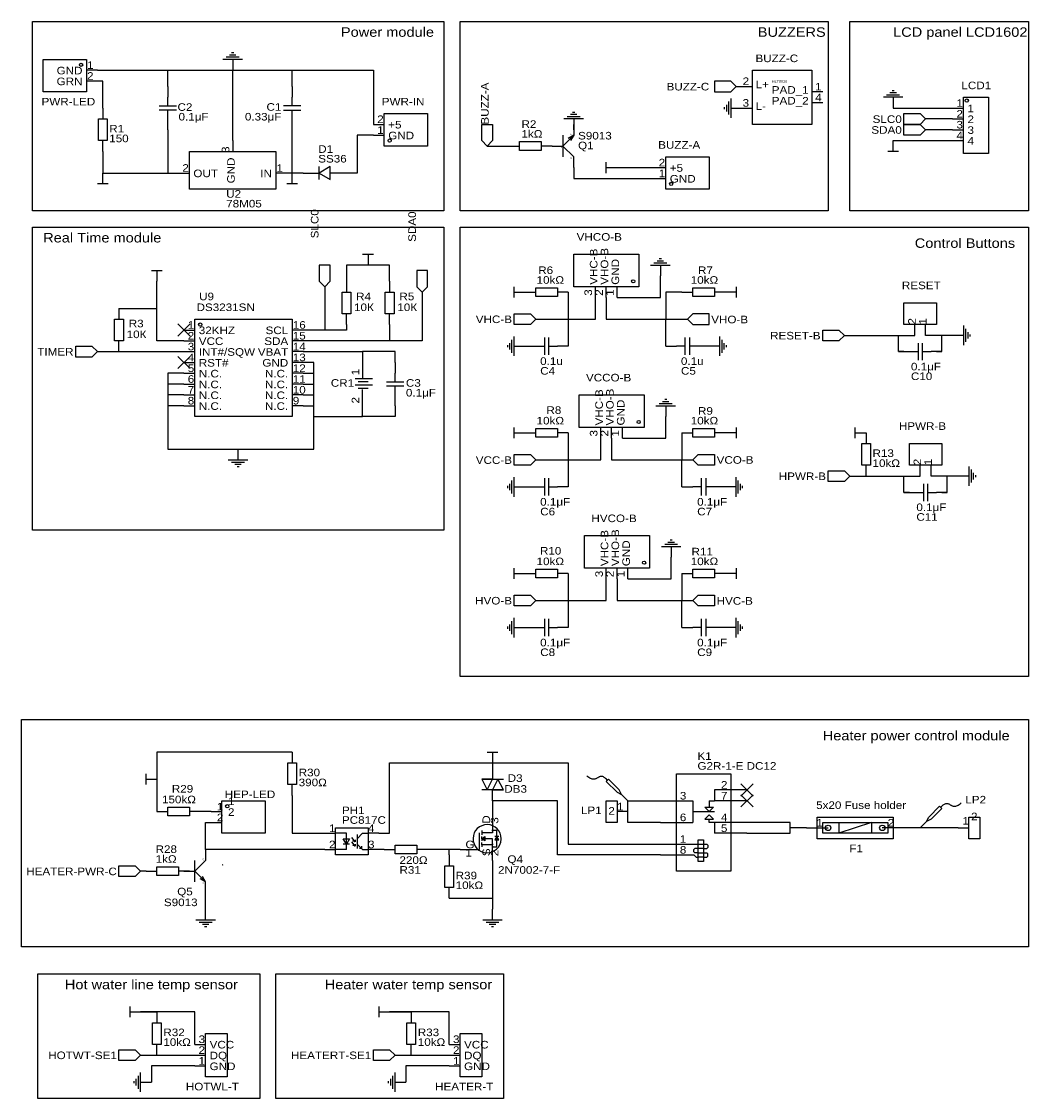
# Model space of a CAD drawing. Header units: millimetres. Extents: x 5 to 390, y -269 to -8.
# Tile 2 of 2: x 154 to 390, y -260 to -8. Entities that reach past the tile are written whole.
import ezdxf
from ezdxf.enums import TextEntityAlignment as Align

# ---------------------------------------------------------------- set-up
doc = ezdxf.new("R2010")
doc.units = ezdxf.units.MM
doc.header["$MEASUREMENT"] = 0
doc.styles.get("Standard").update_dxf_attribs({"font": 'arial.ttf'})

msp = doc.modelspace()

# ---------------------------------------------------------------- linework, layer by layer
at = {"color": 1, "true_color": 0x000000}
for points in [[(156.21, -7.62), (252.73, -7.62), (252.73, -52.07), (156.21, -52.07)], [(256.54, -7.62), (342.9, -7.62), (342.9, -52.07), (256.54, -52.07)], [(347.98, -7.62), (389.89, -7.62), (389.89, -52.07), (347.98, -52.07)], [(156.21, -55.88), (252.73, -55.88), (252.73, -127), (156.21, -127)], [(256.54, -55.88), (389.89, -55.88), (389.89, -161.29), (256.54, -161.29)], [(153.67, -171.45), (389.89, -171.45), (389.89, -224.79), (153.67, -224.79)], [(157.48, -231.14), (209.55, -231.14), (209.55, -260.35), (157.48, -260.35)], [(213.36, -231.14), (266.7, -231.14), (266.7, -260.35), (213.36, -260.35)]]:
    msp.add_lwpolyline(points, close=True, dxfattribs=at)
at = {"color": 1, "true_color": 0xa00000}
for points in [[(203.45, -14.99), (202.95, -14.99)], [(205.49, -16.51), (200.91, -16.51)], [(204.72, -16), (201.68, -16)], [(203.96, -15.49), (202.44, -15.49)], [(203.2, -16.51), (203.2, -19.05)], [(359.66, -24.89), (356.62, -24.89)], [(358.9, -24.38), (357.38, -24.38)], [(358.39, -23.88), (357.89, -23.88)], [(185.93, -27.43), (189.99, -27.43)], [(187.96, -27.43), (187.96, -25.4)], [(219.2, -27.43), (215.14, -27.43)], [(217.17, -27.43), (217.17, -25.4)], [(318.52, -27.69), (318.52, -28.19)], [(319.02, -27.18), (319.02, -28.7)], [(319.53, -26.42), (319.53, -29.46)], [(320.04, -25.65), (320.04, -30.23)], [(360.43, -25.4), (355.85, -25.4)], [(358.14, -25.4), (358.14, -27.94)], [(189.99, -28.45), (185.93, -28.45)], [(187.96, -30.48), (187.96, -28.45)], [(215.14, -28.45), (219.2, -28.45)], [(217.17, -30.48), (217.17, -28.45)], [(284.73, -29.97), (281.69, -29.97)], [(283.97, -29.46), (282.45, -29.46)], [(283.46, -28.96), (282.96, -28.96)], [(320.04, -27.94), (322.58, -27.94)], [(285.5, -30.48), (280.92, -30.48)], [(283.21, -30.48), (283.21, -33.02)], [(280.67, -34.29), (280.67, -36.83)], [(280.67, -36.83), (283.21, -34.29)], [(283.21, -34.29), (281.94, -35.05)], [(283.21, -34.29), (282.45, -35.56)], [(280.67, -36.83), (280.67, -39.37)], [(280.67, -36.83), (283.21, -39.37)], [(358.14, -38.1), (358.14, -35.56)], [(359.41, -38.1), (356.87, -38.1)], [(223.52, -44.7), (223.52, -41.66)], [(290.83, -43.18), (290.83, -40.64)], [(290.83, -41.91), (293.37, -41.91)], [(172.72, -45.72), (172.72, -43.18)], [(217.17, -45.72), (217.17, -43.18)], [(173.99, -45.72), (171.45, -45.72)], [(218.44, -45.72), (215.9, -45.72)], [(233.68, -62.23), (236.22, -62.23)], [(234.95, -62.23), (234.95, -64.77)], [(301.24, -64.77), (305.82, -64.77)], [(302.01, -64.26), (305.05, -64.26)], [(302.77, -63.75), (304.29, -63.75)], [(303.28, -63.25), (303.78, -63.25)], [(303.53, -64.77), (303.53, -67.31)], [(184.15, -66.04), (186.69, -66.04)], [(185.42, -66.04), (185.42, -68.58)], [(269.24, -72.39), (269.24, -69.85)], [(321.31, -69.85), (321.31, -72.39)], [(269.24, -71.12), (271.78, -71.12)], [(321.31, -71.12), (318.77, -71.12)], [(374.65, -78.99), (374.65, -83.57)], [(375.16, -79.76), (375.16, -82.8)], [(375.67, -80.52), (375.67, -82.04)], [(268.22, -84.58), (268.22, -83.06)], [(268.73, -85.34), (268.73, -82.3)], [(269.24, -86.11), (269.24, -81.53)], [(276.35, -81.79), (276.35, -85.85)], [(277.37, -85.85), (277.37, -81.79)], [(309.37, -85.85), (309.37, -81.79)], [(310.39, -81.79), (310.39, -85.85)], [(317.5, -86.11), (317.5, -81.53)], [(318.01, -85.34), (318.01, -82.3)], [(318.52, -84.58), (318.52, -83.06)], [(363.98, -83.06), (363.98, -87.12)], [(365, -87.12), (365, -83.06)], [(374.65, -81.28), (372.11, -81.28)], [(376.17, -81.03), (376.17, -81.53)], [(267.72, -84.07), (267.72, -83.57)], [(269.24, -83.82), (271.78, -83.82)], [(274.32, -83.82), (276.35, -83.82)], [(277.37, -83.82), (279.4, -83.82)], [(309.37, -83.82), (307.34, -83.82)], [(312.42, -83.82), (310.39, -83.82)], [(317.5, -83.82), (314.96, -83.82)], [(319.02, -84.07), (319.02, -83.57)], [(361.95, -85.09), (363.98, -85.09)], [(365, -85.09), (367.03, -85.09)], [(241.3, -92.2), (241.3, -90.17)], [(235.97, -91.44), (231.9, -91.44)], [(235.97, -92.96), (231.9, -92.96)], [(234.95, -92.2), (232.66, -92.2)], [(239.27, -92.2), (243.33, -92.2)], [(243.33, -93.22), (239.27, -93.22)], [(241.3, -95.25), (241.3, -93.22)], [(234.95, -93.73), (232.66, -93.73)], [(302.51, -97.79), (307.09, -97.79)], [(303.28, -97.28), (306.32, -97.28)], [(304.04, -96.77), (305.56, -96.77)], [(304.55, -96.27), (305.05, -96.27)], [(304.8, -97.79), (304.8, -100.33)], [(269.24, -105.41), (269.24, -102.87)], [(321.31, -102.87), (321.31, -105.41)], [(349.25, -105.41), (349.25, -102.87)], [(269.24, -104.14), (271.78, -104.14)], [(321.31, -104.14), (318.77, -104.14)], [(349.25, -104.14), (351.79, -104.14)], [(204.47, -110.49), (204.47, -107.95)], [(202.18, -110.49), (206.76, -110.49)], [(202.95, -111), (205.99, -111)], [(203.71, -111.51), (205.23, -111.51)], [(204.22, -112.01), (204.72, -112.01)], [(375.92, -112.01), (375.92, -116.59)], [(376.43, -112.78), (376.43, -115.82)], [(376.94, -113.54), (376.94, -115.06)], [(268.22, -117.6), (268.22, -116.08)], [(268.73, -118.36), (268.73, -115.32)], [(269.24, -119.13), (269.24, -114.55)], [(276.35, -114.81), (276.35, -118.87)], [(277.37, -118.87), (277.37, -114.81)], [(313.18, -118.87), (313.18, -114.81)], [(314.2, -114.81), (314.2, -118.87)], [(321.31, -119.13), (321.31, -114.55)], [(321.82, -118.36), (321.82, -115.32)], [(322.33, -117.6), (322.33, -116.08)], [(365.25, -116.08), (365.25, -120.14)], [(366.27, -120.14), (366.27, -116.08)], [(375.92, -114.3), (373.38, -114.3)], [(377.44, -114.05), (377.44, -114.55)], [(267.72, -117.09), (267.72, -116.59)], [(269.24, -116.84), (271.78, -116.84)], [(274.32, -116.84), (276.35, -116.84)], [(277.37, -116.84), (279.4, -116.84)], [(313.18, -116.84), (311.15, -116.84)], [(316.23, -116.84), (314.2, -116.84)], [(321.31, -116.84), (318.77, -116.84)], [(322.83, -117.09), (322.83, -116.59)], [(363.22, -118.11), (365.25, -118.11)], [(366.27, -118.11), (368.3, -118.11)], [(303.78, -130.81), (308.36, -130.81)], [(304.55, -130.3), (307.59, -130.3)], [(305.31, -129.79), (306.83, -129.79)], [(305.82, -129.29), (306.32, -129.29)], [(306.07, -130.81), (306.07, -133.35)], [(269.24, -138.43), (269.24, -135.89)], [(321.31, -135.89), (321.31, -138.43)], [(269.24, -137.16), (271.78, -137.16)], [(321.31, -137.16), (318.77, -137.16)], [(268.22, -150.62), (268.22, -149.1)], [(268.73, -151.38), (268.73, -148.34)], [(269.24, -152.15), (269.24, -147.57)], [(276.35, -147.83), (276.35, -151.89)], [(277.37, -151.89), (277.37, -147.83)], [(313.18, -151.89), (313.18, -147.83)], [(314.2, -147.83), (314.2, -151.89)], [(321.31, -152.15), (321.31, -147.57)], [(321.82, -151.38), (321.82, -148.34)], [(322.33, -150.62), (322.33, -149.1)], [(267.72, -150.11), (267.72, -149.61)], [(269.24, -149.86), (271.78, -149.86)], [(274.32, -149.86), (276.35, -149.86)], [(277.37, -149.86), (279.4, -149.86)], [(313.18, -149.86), (311.15, -149.86)], [(316.23, -149.86), (314.2, -149.86)], [(321.31, -149.86), (318.77, -149.86)], [(322.83, -150.11), (322.83, -149.61)], [(262.89, -179.07), (265.43, -179.07)], [(264.16, -179.07), (264.16, -181.61)], [(182.88, -186.69), (182.88, -184.15)], [(182.88, -185.42), (185.42, -185.42)], [(261.62, -185.42), (266.7, -185.42)], [(295.91, -190.5), (294.39, -188.98), (293.88, -187.96), (291.34, -185.42), (290.83, -185.93), (293.37, -188.47), (294.39, -188.98)], [(266.7, -187.96), (261.62, -187.96)], [(316.23, -187.96), (316.23, -190.5)], [(311.15, -190.5), (311.15, -195.58)], [(313.94, -192.02), (315.98, -192.02)], [(314.96, -193.04), (313.94, -192.02)], [(314.96, -190.5), (314.96, -192.02)], [(314.96, -190.5), (316.23, -190.5)], [(315.98, -192.02), (314.96, -193.04)], [(364.49, -196.85), (366.01, -195.33), (366.52, -194.31), (369.06, -191.77), (369.57, -192.28), (367.03, -194.82), (366.01, -195.33)], [(311.15, -193.04), (314.96, -193.04)], [(314.96, -193.8), (313.94, -194.82)], [(314.96, -193.04), (316.23, -193.04)], [(315.98, -194.82), (314.96, -193.8)], [(264.16, -196.85), (264.16, -197.99), (261.62, -197.99)], [(313.94, -194.82), (315.98, -194.82)], [(314.96, -195.07), (314.96, -194.82)], [(314.96, -195.58), (314.96, -195.07)], [(316.23, -195.58), (314.96, -195.58)], [(316.23, -195.58), (316.23, -198.12)], [(345.44, -195.58), (345.44, -198.12)], [(353.06, -195.58), (345.44, -198.12)], [(353.06, -195.58), (353.06, -198.12)], [(229.87, -198.12), (227.33, -198.12)], [(229.87, -201.93), (229.87, -198.12)], [(231.9, -200.15), (231.14, -199.14)], [(231.9, -199.64), (231.9, -200.15), (231.39, -199.9)], [(233.68, -198.12), (232.41, -199.39), (232.41, -200.66), (233.68, -201.93)], [(232.41, -198.37), (232.41, -201.68)], [(233.68, -198.12), (234.95, -198.12)], [(259.08, -201.93), (261.11, -201.93), (261.11, -197.99)], [(261.62, -197.48), (261.62, -198.5)], [(261.62, -199.39), (261.62, -198.88)], [(261.62, -199.39), (261.62, -199.9)], [(264.16, -201.93), (264.16, -199.39), (261.62, -199.39)], [(264.03, -201.29), (265.18, -201.29), (265.18, -197.99), (265.18, -197.48), (264.03, -197.48)], [(265.68, -198.88), (264.67, -198.88)], [(312.42, -199.64), (313.69, -199.64)], [(312.42, -204.72), (312.42, -199.64)], [(313.69, -199.64), (313.69, -204.72)], [(229.87, -201.93), (227.33, -201.93)], [(230.63, -200.66), (229.11, -200.66)], [(231.9, -201.17), (231.14, -200.15)], [(231.9, -200.66), (231.9, -201.17), (231.39, -200.91)], [(233.43, -201.17), (233.43, -201.68), (232.92, -201.68)], [(233.68, -201.93), (234.95, -201.93)], [(261.62, -200.79), (261.62, -200.28)], [(261.62, -200.79), (261.62, -201.29)], [(264.16, -200.79), (261.62, -200.79)], [(311.15, -200.66), (312.42, -200.66)], [(311.66, -201.68), (311.4, -201.93)], [(311.4, -202.44), (311.4, -201.93)], [(312.42, -201.68), (311.66, -201.68)], [(312.42, -200.66), (313.69, -200.66)], [(313.69, -201.68), (312.42, -201.68)], [(313.69, -200.66), (314.45, -200.66)], [(313.69, -201.68), (314.45, -201.68)], [(314.45, -200.66), (314.71, -200.91)], [(314.45, -201.68), (314.71, -201.42)], [(314.71, -200.91), (314.71, -201.42)], [(194.31, -207.01), (194.31, -204.47)], [(194.31, -207.01), (196.85, -204.47)], [(311.15, -203.2), (311.4, -203.2)], [(311.66, -202.69), (311.4, -202.44)], [(311.4, -203.2), (311.91, -203.71)], [(312.42, -202.69), (311.66, -202.69)], [(311.91, -203.71), (312.42, -203.71)], [(312.42, -202.69), (313.69, -202.69)], [(313.69, -203.71), (312.42, -203.71)], [(313.69, -202.69), (314.45, -202.69)], [(313.69, -203.71), (314.45, -203.71)], [(314.45, -202.69), (314.71, -202.95)], [(314.45, -203.71), (314.71, -203.45)], [(314.71, -203.45), (314.71, -202.95)], [(194.31, -209.55), (194.31, -207.01)], [(194.31, -207.01), (196.85, -209.55)], [(313.69, -204.72), (312.42, -204.72)], [(196.85, -209.55), (195.58, -208.79)], [(196.85, -209.55), (196.09, -208.28)], [(196.85, -218.44), (196.85, -215.9)], [(264.16, -218.44), (264.16, -215.9)], [(194.56, -218.44), (199.14, -218.44)], [(195.33, -218.95), (198.37, -218.95)], [(196.09, -219.46), (197.61, -219.46)], [(261.87, -218.44), (266.45, -218.44)], [(262.64, -218.95), (265.68, -218.95)], [(263.4, -219.46), (264.92, -219.46)], [(196.6, -219.96), (197.1, -219.96)], [(263.91, -219.96), (264.41, -219.96)], [(179.07, -238.76), (179.07, -241.3)], [(179.07, -240.03), (181.61, -240.03)], [(237.49, -238.76), (237.49, -241.3)], [(237.49, -240.03), (240.03, -240.03)], [(181.1, -258.06), (181.1, -255.02)], [(181.61, -258.83), (181.61, -254.25)], [(240.79, -258.06), (240.79, -255.02)], [(241.3, -258.83), (241.3, -254.25)], [(180.09, -256.79), (180.09, -256.29)], [(180.59, -257.3), (180.59, -255.78)], [(181.61, -256.54), (184.15, -256.54)], [(239.78, -256.79), (239.78, -256.29)], [(240.28, -257.3), (240.28, -255.78)], [(241.3, -256.54), (243.84, -256.54)]]:
    msp.add_lwpolyline(points, dxfattribs=at)
for points in [[(168.91, -24.13), (158.75, -24.13), (158.75, -16.51), (168.91, -16.51)], [(325.12, -19.05), (339.09, -19.05), (339.09, -31.75), (325.12, -31.75)], [(321.31, -22.86), (320.04, -21.59), (316.23, -21.59), (316.23, -24.13), (320.04, -24.13)], [(374.65, -25.4), (380.49, -25.4), (380.49, -38.61), (374.65, -38.61)], [(248.92, -36.83), (238.76, -36.83), (238.76, -29.21), (248.92, -29.21)], [(365.76, -30.48), (364.49, -31.75), (360.68, -31.75), (360.68, -29.21), (364.49, -29.21)], [(171.7, -35.56), (171.7, -30.48), (173.74, -30.48), (173.74, -35.56)], [(262.89, -36.83), (261.62, -35.56), (261.62, -31.75), (264.16, -31.75), (264.16, -35.56)], [(365.76, -33.02), (364.49, -34.29), (360.68, -34.29), (360.68, -31.75), (364.49, -31.75)], [(270.51, -35.81), (275.59, -35.81), (275.59, -37.85), (270.51, -37.85)], [(213.36, -46.99), (193.04, -46.99), (193.04, -38.1), (213.36, -38.1)], [(314.96, -46.99), (304.8, -46.99), (304.8, -39.37), (314.96, -39.37)], [(226.06, -41.66), (223.52, -43.18), (226.06, -44.7)], [(283.21, -69.85), (283.21, -62.23), (298.45, -62.23), (298.45, -69.85)], [(224.79, -69.85), (226.06, -68.58), (226.06, -64.77), (223.52, -64.77), (223.52, -68.58)], [(247.65, -71.12), (248.92, -69.85), (248.92, -66.04), (246.38, -66.04), (246.38, -69.85)], [(274.32, -70.1), (279.4, -70.1), (279.4, -72.14), (274.32, -72.14)], [(316.23, -72.14), (311.15, -72.14), (311.15, -70.1), (316.23, -70.1)], [(228.85, -76.2), (228.85, -71.12), (230.89, -71.12), (230.89, -76.2)], [(239.01, -76.2), (239.01, -71.12), (241.05, -71.12), (241.05, -76.2)], [(360.68, -78.74), (360.68, -73.66), (368.3, -73.66), (368.3, -78.74)], [(175.51, -82.55), (175.51, -77.47), (177.55, -77.47), (177.55, -82.55)], [(194.31, -77.47), (217.17, -77.47), (217.17, -100.33), (194.31, -100.33)], [(274.32, -77.47), (273.05, -78.74), (269.24, -78.74), (269.24, -76.2), (273.05, -76.2)], [(309.88, -77.47), (311.15, -78.74), (314.96, -78.74), (314.96, -76.2), (311.15, -76.2)], [(346.71, -81.28), (345.44, -82.55), (341.63, -82.55), (341.63, -80.01), (345.44, -80.01)], [(171.45, -85.09), (170.18, -86.36), (166.37, -86.36), (166.37, -83.82), (170.18, -83.82)], [(284.48, -102.87), (284.48, -95.25), (299.72, -95.25), (299.72, -102.87)], [(274.32, -103.12), (279.4, -103.12), (279.4, -105.16), (274.32, -105.16)], [(316.23, -105.16), (311.15, -105.16), (311.15, -103.12), (316.23, -103.12)], [(350.77, -111.76), (350.77, -106.68), (352.81, -106.68), (352.81, -111.76)], [(361.95, -111.76), (361.95, -106.68), (369.57, -106.68), (369.57, -111.76)], [(274.32, -110.49), (273.05, -111.76), (269.24, -111.76), (269.24, -109.22), (273.05, -109.22)], [(311.15, -110.49), (312.42, -109.22), (316.23, -109.22), (316.23, -111.76), (312.42, -111.76)], [(347.98, -114.3), (346.71, -115.57), (342.9, -115.57), (342.9, -113.03), (346.71, -113.03)], [(285.75, -135.89), (285.75, -128.27), (300.99, -128.27), (300.99, -135.89)], [(274.32, -136.14), (279.4, -136.14), (279.4, -138.18), (274.32, -138.18)], [(316.23, -138.18), (311.15, -138.18), (311.15, -136.14), (316.23, -136.14)], [(274.32, -143.51), (273.05, -144.78), (269.24, -144.78), (269.24, -142.24), (273.05, -142.24)], [(311.15, -143.51), (312.42, -142.24), (316.23, -142.24), (316.23, -144.78), (312.42, -144.78)], [(216.15, -186.69), (216.15, -181.61), (218.19, -181.61), (218.19, -186.69)], [(307.34, -184.15), (320.04, -184.15), (320.04, -207.01), (307.34, -207.01)], [(262.89, -187.96), (264.16, -185.42), (261.62, -185.42)], [(265.43, -185.42), (264.16, -187.96), (266.7, -187.96)], [(187.96, -192.02), (193.04, -192.02), (193.04, -194.06), (187.96, -194.06)], [(200.66, -190.5), (210.82, -190.5), (210.82, -198.12), (200.66, -198.12)], [(293.37, -195.58), (290.83, -195.58), (290.83, -190.5), (293.37, -190.5)], [(340.36, -194.31), (358.14, -194.31), (358.14, -199.39), (340.36, -199.39)], [(375.92, -194.31), (378.46, -194.31), (378.46, -199.39), (375.92, -199.39)], [(234.95, -196.85), (234.95, -203.2), (227.33, -203.2), (227.33, -196.85)], [(341.63, -195.58), (356.87, -195.58), (356.87, -198.12), (341.63, -198.12)], [(230.63, -199.39), (229.87, -200.66), (229.11, -199.39)], [(261.62, -199.39), (262.38, -198.88), (262.38, -199.9)], [(265.18, -198.88), (264.67, -199.64), (265.68, -199.64)], [(241.3, -200.91), (246.38, -200.91), (246.38, -202.95), (241.3, -202.95)], [(181.61, -207.01), (180.34, -208.28), (176.53, -208.28), (176.53, -205.74), (180.34, -205.74)], [(185.42, -205.99), (190.5, -205.99), (190.5, -208.03), (185.42, -208.03)], [(255.02, -205.74), (255.02, -210.82), (252.98, -210.82), (252.98, -205.74)], [(184.4, -247.65), (184.4, -242.57), (186.44, -242.57), (186.44, -247.65)], [(244.09, -247.65), (244.09, -242.57), (246.13, -242.57), (246.13, -247.65)], [(201.93, -255.27), (196.85, -255.27), (196.85, -245.11), (201.93, -245.11)], [(261.62, -255.27), (256.54, -255.27), (256.54, -245.11), (261.62, -245.11)], [(181.61, -250.19), (180.34, -251.46), (176.53, -251.46), (176.53, -248.92), (180.34, -248.92)], [(241.3, -250.19), (240.03, -251.46), (236.22, -251.46), (236.22, -248.92), (240.03, -248.92)]]:
    msp.add_lwpolyline(points, close=True, dxfattribs=at)
at = {"color": 1, "true_color": 0x880000}
for points in [[(171.45, -19.05), (168.91, -19.05)], [(171.45, -21.59), (168.91, -21.59)], [(187.96, -22.86), (187.96, -25.4)], [(217.17, -22.86), (217.17, -25.4)], [(322.58, -22.86), (325.12, -22.86)], [(341.63, -24.13), (339.09, -24.13)], [(341.63, -26.67), (339.09, -26.67)], [(172.72, -27.94), (172.72, -30.48)], [(322.58, -27.94), (325.12, -27.94)], [(372.11, -27.94), (374.65, -27.94)], [(187.96, -33.02), (187.96, -30.48)], [(217.17, -33.02), (217.17, -30.48)], [(236.22, -31.75), (238.76, -31.75)], [(283.21, -31.75), (283.21, -34.29)], [(372.11, -30.48), (374.65, -30.48)], [(236.22, -34.29), (238.76, -34.29)], [(372.11, -33.02), (374.65, -33.02)], [(172.72, -38.1), (172.72, -35.56)], [(203.2, -35.56), (203.2, -38.1)], [(267.97, -36.83), (270.51, -36.83)], [(278.13, -36.83), (275.59, -36.83)], [(278.13, -36.83), (280.67, -36.83)], [(372.11, -35.56), (374.65, -35.56)], [(283.21, -41.91), (283.21, -39.37)], [(302.26, -41.91), (304.8, -41.91)], [(190.5, -43.18), (193.04, -43.18)], [(215.9, -43.18), (213.36, -43.18)], [(219.71, -43.18), (223.52, -43.18)], [(229.87, -43.18), (226.06, -43.18)], [(302.26, -44.45), (304.8, -44.45)], [(229.87, -68.58), (229.87, -71.12)], [(240.03, -68.58), (240.03, -71.12)], [(288.29, -72.39), (288.29, -69.85)], [(290.83, -72.39), (290.83, -69.85)], [(293.37, -72.39), (293.37, -69.85)], [(271.78, -71.12), (274.32, -71.12)], [(281.94, -71.12), (279.4, -71.12)], [(308.61, -71.12), (311.15, -71.12)], [(318.77, -71.12), (316.23, -71.12)], [(176.53, -74.93), (176.53, -77.47)], [(229.87, -78.74), (229.87, -76.2)], [(240.03, -78.74), (240.03, -76.2)], [(191.77, -80.01), (194.31, -80.01)], [(219.71, -80.01), (217.17, -80.01)], [(363.22, -81.28), (363.22, -78.74)], [(365.76, -81.28), (365.76, -78.74)], [(176.53, -85.09), (176.53, -82.55)], [(191.77, -82.55), (194.31, -82.55)], [(219.71, -82.55), (217.17, -82.55)], [(191.77, -85.09), (194.31, -85.09)], [(219.71, -85.09), (217.17, -85.09)], [(271.78, -83.82), (274.32, -83.82)], [(281.94, -83.82), (279.4, -83.82)], [(304.8, -83.82), (307.34, -83.82)], [(314.96, -83.82), (312.42, -83.82)], [(359.41, -85.09), (361.95, -85.09)], [(369.57, -85.09), (367.03, -85.09)], [(191.77, -87.63), (194.31, -87.63)], [(219.71, -87.63), (217.17, -87.63)], [(233.68, -87.63), (233.68, -91.44)], [(241.3, -87.63), (241.3, -90.17)], [(191.77, -90.17), (194.31, -90.17)], [(219.71, -90.17), (217.17, -90.17)], [(191.77, -92.71), (194.31, -92.71)], [(219.71, -92.71), (217.17, -92.71)], [(191.77, -95.25), (194.31, -95.25)], [(219.71, -95.25), (217.17, -95.25)], [(233.68, -97.79), (233.68, -93.98)], [(241.3, -97.79), (241.3, -95.25)], [(191.77, -97.79), (194.31, -97.79)], [(219.71, -97.79), (217.17, -97.79)], [(289.56, -105.41), (289.56, -102.87)], [(292.1, -105.41), (292.1, -102.87)], [(294.64, -105.41), (294.64, -102.87)], [(271.78, -104.14), (274.32, -104.14)], [(281.94, -104.14), (279.4, -104.14)], [(308.61, -104.14), (311.15, -104.14)], [(318.77, -104.14), (316.23, -104.14)], [(351.79, -104.14), (351.79, -106.68)], [(351.79, -114.3), (351.79, -111.76)], [(364.49, -114.3), (364.49, -111.76)], [(367.03, -114.3), (367.03, -111.76)], [(271.78, -116.84), (274.32, -116.84)], [(281.94, -116.84), (279.4, -116.84)], [(308.61, -116.84), (311.15, -116.84)], [(318.77, -116.84), (316.23, -116.84)], [(360.68, -118.11), (363.22, -118.11)], [(370.84, -118.11), (368.3, -118.11)], [(290.83, -138.43), (290.83, -135.89)], [(293.37, -138.43), (293.37, -135.89)], [(295.91, -138.43), (295.91, -135.89)], [(271.78, -137.16), (274.32, -137.16)], [(281.94, -137.16), (279.4, -137.16)], [(308.61, -137.16), (311.15, -137.16)], [(318.77, -137.16), (316.23, -137.16)], [(271.78, -149.86), (274.32, -149.86)], [(281.94, -149.86), (279.4, -149.86)], [(308.61, -149.86), (311.15, -149.86)], [(318.77, -149.86), (316.23, -149.86)], [(217.17, -179.07), (217.17, -181.61)], [(264.16, -182.88), (264.16, -185.42)], [(217.17, -189.23), (217.17, -186.69)], [(264.16, -190.5), (264.16, -187.96)], [(323.85, -187.96), (316.23, -187.96)], [(303.53, -190.5), (311.15, -190.5)], [(323.85, -190.5), (316.23, -190.5)], [(185.42, -193.04), (187.96, -193.04)], [(195.58, -193.04), (193.04, -193.04)], [(198.12, -193.04), (200.66, -193.04)], [(264.16, -194.31), (264.16, -196.85)], [(295.91, -193.04), (293.37, -193.04)], [(198.12, -195.58), (200.66, -195.58)], [(303.53, -195.58), (311.15, -195.58)], [(323.85, -195.58), (316.23, -195.58)], [(337.82, -196.85), (342.9, -196.85)], [(360.68, -196.85), (355.6, -196.85)], [(373.38, -196.85), (375.92, -196.85)], [(224.79, -198.12), (227.33, -198.12)], [(237.49, -198.12), (234.95, -198.12)], [(323.85, -198.12), (316.23, -198.12)], [(196.85, -201.93), (196.85, -204.47)], [(224.79, -201.93), (227.33, -201.93)], [(237.49, -201.93), (234.95, -201.93)], [(238.76, -201.93), (241.3, -201.93)], [(248.92, -201.93), (246.38, -201.93)], [(256.54, -201.93), (259.08, -201.93)], [(264.16, -204.47), (264.16, -201.93)], [(303.53, -200.66), (311.15, -200.66)], [(254, -203.2), (254, -205.74)], [(303.53, -203.2), (311.15, -203.2)], [(182.88, -207.01), (185.42, -207.01)], [(193.04, -207.01), (190.5, -207.01)], [(191.77, -207.01), (194.31, -207.01)], [(196.85, -212.09), (196.85, -209.55)], [(254, -213.36), (254, -210.82)], [(185.42, -240.03), (185.42, -242.57)], [(245.11, -240.03), (245.11, -242.57)], [(185.42, -250.19), (185.42, -247.65)], [(194.31, -247.65), (196.85, -247.65)], [(245.11, -250.19), (245.11, -247.65)], [(254, -247.65), (256.54, -247.65)], [(194.31, -250.19), (196.85, -250.19)], [(254, -250.19), (256.54, -250.19)], [(194.31, -252.73), (196.85, -252.73)], [(254, -252.73), (256.54, -252.73)]]:
    msp.add_lwpolyline(points, dxfattribs=at)
at = {"color": 1, "true_color": 0x008800}
for points in [[(171.45, -19.05), (187.96, -19.05)], [(187.96, -19.05), (203.2, -19.05)], [(187.96, -22.86), (187.96, -19.05)], [(203.2, -35.56), (203.2, -19.05)], [(203.2, -19.05), (217.17, -19.05)], [(217.17, -19.05), (236.22, -19.05), (236.22, -31.75)], [(217.17, -22.86), (217.17, -19.05)], [(172.72, -27.94), (172.72, -21.59), (171.45, -21.59)], [(321.31, -22.86), (322.58, -22.86)], [(358.14, -27.94), (372.11, -27.94)], [(283.21, -33.02), (283.21, -31.75)], [(372.11, -30.48), (365.76, -30.48)], [(187.96, -33.02), (187.96, -43.18)], [(217.17, -43.18), (217.17, -33.02)], [(236.22, -34.29), (232.41, -34.29), (232.41, -43.18)], [(372.11, -33.02), (365.76, -33.02)], [(262.89, -36.83), (267.97, -36.83)], [(358.14, -35.56), (372.11, -35.56)], [(172.72, -38.1), (172.72, -43.18)], [(283.21, -41.91), (283.21, -44.45), (302.26, -44.45)], [(293.37, -41.91), (302.26, -41.91)], [(172.72, -43.18), (187.96, -43.18)], [(187.96, -43.18), (190.5, -43.18)], [(217.17, -43.18), (215.9, -43.18)], [(219.71, -43.18), (217.17, -43.18)], [(219.71, -43.18), (217.17, -43.18)], [(219.71, -43.18), (217.17, -43.18)], [(232.41, -43.18), (229.87, -43.18)], [(234.95, -64.77), (229.87, -64.77), (229.87, -68.58)], [(240.03, -68.58), (240.03, -64.77), (234.95, -64.77)], [(293.37, -72.39), (303.53, -72.39), (303.53, -67.31)], [(185.42, -74.93), (185.42, -68.58)], [(224.79, -69.85), (224.79, -80.01)], [(247.65, -71.12), (247.65, -82.55), (240.03, -82.55)], [(281.94, -71.12), (281.94, -77.47)], [(281.94, -77.47), (288.29, -77.47), (288.29, -72.39)], [(290.83, -72.39), (290.83, -77.47), (304.8, -77.47)], [(308.61, -71.12), (304.8, -71.12), (304.8, -77.47)], [(176.53, -74.93), (185.42, -74.93)], [(191.77, -82.55), (185.42, -82.55), (185.42, -74.93)], [(274.32, -77.47), (281.94, -77.47)], [(281.94, -77.47), (281.94, -83.82)], [(304.8, -77.47), (309.88, -77.47)], [(304.8, -83.82), (304.8, -77.47)], [(224.79, -80.01), (219.71, -80.01)], [(229.87, -78.74), (229.87, -80.01), (224.79, -80.01)], [(240.03, -78.74), (240.03, -82.55)], [(240.03, -82.55), (219.71, -82.55)], [(346.71, -81.28), (359.41, -81.28)], [(359.41, -81.28), (363.22, -81.28)], [(359.41, -85.09), (359.41, -81.28)], [(369.57, -81.28), (365.76, -81.28)], [(372.11, -81.28), (369.57, -81.28)], [(369.57, -85.09), (369.57, -81.28)], [(171.45, -85.09), (176.53, -85.09)], [(176.53, -85.09), (191.77, -85.09)], [(219.71, -85.09), (233.68, -85.09)], [(233.68, -85.09), (233.68, -87.63)], [(241.3, -87.63), (241.3, -85.09), (233.68, -85.09)], [(360.68, -85.09), (359.41, -85.09)], [(368.3, -85.09), (369.57, -85.09)], [(222.25, -90.17), (222.25, -87.63), (219.71, -87.63)], [(191.77, -90.17), (187.96, -90.17), (187.96, -92.71)], [(219.71, -90.17), (222.25, -90.17)], [(222.25, -92.71), (222.25, -90.17)], [(191.77, -92.71), (187.96, -92.71)], [(187.96, -92.71), (187.96, -95.25)], [(219.71, -92.71), (222.25, -92.71)], [(222.25, -95.25), (222.25, -92.71)], [(191.77, -95.25), (187.96, -95.25)], [(187.96, -95.25), (187.96, -97.79)], [(219.71, -95.25), (222.25, -95.25)], [(222.25, -97.79), (222.25, -95.25)], [(187.96, -97.79), (187.96, -107.95), (204.47, -107.95)], [(191.77, -97.79), (187.96, -97.79)], [(219.71, -97.79), (222.25, -97.79)], [(222.25, -100.33), (222.25, -97.79)], [(233.43, -100.33), (233.68, -100.33), (233.68, -97.79)], [(241.3, -97.79), (241.3, -100.33), (233.43, -100.33)], [(204.47, -107.95), (222.25, -107.95), (222.25, -100.33)], [(222.25, -100.33), (233.43, -100.33)], [(294.64, -105.41), (304.8, -105.41), (304.8, -100.33)], [(281.94, -104.14), (281.94, -110.49)], [(281.94, -110.49), (289.56, -110.49), (289.56, -105.41)], [(292.1, -105.41), (292.1, -110.49), (308.61, -110.49)], [(308.61, -104.14), (308.61, -110.49)], [(274.32, -110.49), (281.94, -110.49)], [(281.94, -110.49), (281.94, -116.84)], [(308.61, -116.84), (308.61, -110.49)], [(308.61, -110.49), (311.15, -110.49)], [(347.98, -114.3), (351.79, -114.3)], [(351.79, -114.3), (360.68, -114.3)], [(360.68, -118.11), (360.68, -114.3)], [(360.68, -114.3), (364.49, -114.3)], [(370.84, -114.3), (367.03, -114.3)], [(373.38, -114.3), (370.84, -114.3)], [(370.84, -118.11), (370.84, -114.3)], [(361.95, -118.11), (360.68, -118.11)], [(369.57, -118.11), (370.84, -118.11)], [(295.91, -138.43), (306.07, -138.43), (306.07, -133.35)], [(281.94, -137.16), (281.94, -143.51)], [(281.94, -143.51), (290.83, -143.51), (290.83, -138.43)], [(293.37, -138.43), (293.37, -143.51), (308.61, -143.51)], [(308.61, -137.16), (308.61, -143.51)], [(274.32, -143.51), (281.94, -143.51)], [(281.94, -143.51), (281.94, -149.86)], [(308.61, -149.86), (308.61, -143.51)], [(308.61, -143.51), (311.15, -143.51)], [(217.17, -179.07), (185.42, -179.07), (185.42, -185.42)], [(237.49, -198.12), (240.03, -198.12), (240.03, -181.61), (264.16, -181.61)], [(264.16, -181.61), (264.16, -182.88)], [(264.16, -181.61), (281.94, -181.61), (281.94, -200.66), (303.53, -200.66)], [(185.42, -185.42), (185.42, -193.04)], [(217.17, -189.23), (217.17, -198.12), (224.79, -198.12)], [(264.16, -190.5), (264.16, -194.31)], [(303.53, -203.2), (279.4, -203.2), (279.4, -190.5), (264.16, -190.5)], [(295.91, -193.04), (295.91, -190.5)], [(295.91, -190.5), (303.53, -190.5)], [(198.12, -193.04), (195.58, -193.04)], [(303.53, -195.58), (295.91, -195.58), (295.91, -193.04)], [(196.85, -201.93), (196.85, -195.58), (198.12, -195.58)], [(334.01, -196.85), (334.01, -195.58), (323.85, -195.58)], [(323.85, -198.12), (334.01, -198.12), (334.01, -196.85)], [(337.82, -196.85), (334.01, -196.85)], [(364.49, -196.85), (360.68, -196.85)], [(373.38, -196.85), (364.49, -196.85)], [(224.79, -201.93), (196.85, -201.93)], [(238.76, -201.93), (237.49, -201.93)], [(254, -201.93), (248.92, -201.93)], [(256.54, -201.93), (254, -201.93)], [(254, -203.2), (254, -201.93)], [(264.16, -204.47), (264.16, -213.36)], [(182.88, -207.01), (181.61, -207.01)], [(193.04, -207.01), (191.77, -207.01)], [(196.85, -215.9), (196.85, -212.09)], [(254, -213.36), (264.16, -213.36)], [(264.16, -213.36), (264.16, -215.9)], [(185.42, -240.03), (181.61, -240.03)], [(181.61, -240.03), (185.42, -240.03)], [(194.31, -247.65), (194.31, -240.03), (185.42, -240.03)], [(245.11, -240.03), (240.03, -240.03)], [(240.03, -240.03), (245.11, -240.03)], [(254, -247.65), (254, -240.03), (245.11, -240.03)], [(181.61, -250.19), (185.42, -250.19)], [(185.42, -250.19), (194.31, -250.19)], [(241.3, -250.19), (245.11, -250.19)], [(241.3, -250.19), (245.11, -250.19)], [(245.11, -250.19), (254, -250.19)], [(194.31, -252.73), (184.15, -252.73), (184.15, -256.54)], [(254, -252.73), (243.84, -252.73), (243.84, -256.54)]]:
    msp.add_lwpolyline(points, dxfattribs=at)
at = {"color": 1, "true_color": 0x999999}
for points in [[(193.21, -78.57), (190.33, -81.45)], [(190.33, -78.57), (193.21, -81.45)], [(193.21, -86.19), (190.33, -89.07)], [(190.33, -86.19), (193.21, -89.07)], [(325.29, -186.52), (322.41, -189.4)], [(322.41, -186.52), (325.29, -189.4)], [(325.29, -189.06), (322.41, -191.94)], [(322.41, -189.06), (325.29, -191.94)]]:
    msp.add_lwpolyline(points, dxfattribs=at)
at = {"color": 1, "true_color": 0x000000}
for points in [[(291.08, -185.67), (290.88, -185.45), (290.68, -185.27), (290.5, -185.12), (290.33, -184.99), (290.18, -184.9), (290.03, -184.83), (289.89, -184.79), (289.76, -184.77), (289.63, -184.76), (289.51, -184.77), (289.4, -184.8), (289.29, -184.84), (289.18, -184.89), (289.07, -184.94), (288.97, -185.01), (288.86, -185.07), (288.75, -185.14), (288.64, -185.2), (288.53, -185.26), (288.41, -185.31), (288.29, -185.36), (288.15, -185.4), (288.02, -185.42), (287.87, -185.42), (287.71, -185.41), (287.54, -185.38), (287.37, -185.33), (287.17, -185.25), (286.97, -185.15), (286.75, -185.02), (286.51, -184.85), (286.26, -184.66)], [(369.32, -192.02), (369.52, -191.8), (369.72, -191.62), (369.9, -191.47), (370.07, -191.34), (370.22, -191.25), (370.37, -191.18), (370.51, -191.14), (370.64, -191.12), (370.77, -191.11), (370.89, -191.12), (371, -191.15), (371.11, -191.19), (371.22, -191.24), (371.33, -191.29), (371.43, -191.36), (371.54, -191.42), (371.65, -191.49), (371.76, -191.55), (371.87, -191.61), (371.99, -191.66), (372.11, -191.71), (372.25, -191.75), (372.38, -191.77), (372.53, -191.77), (372.69, -191.76), (372.86, -191.73), (373.03, -191.68), (373.23, -191.6), (373.43, -191.5), (373.65, -191.37), (373.89, -191.2), (374.14, -191.01)]]:
    msp.add_lwpolyline(points, dxfattribs=at)
at = {"color": 1, "true_color": 0xa00000}
for centre, radius, start, end in [((262.89, -199.39), 3.3, 359.9768, 717.4373), ((264.16, -197.49), 0.127, 0.0818, 319.1127), ((264.16, -200.79), 0.127, 0.0818, 319.1127), ((264.16, -201.3), 0.127, 0.0818, 319.1127)]:
    msp.add_arc(centre, radius, start, end, dxfattribs=at)
at = {"true_color": 0x000000}
for centre, major_axis in [((167.64, -17.78), (0, 0.381)), ((375.41, -26.16), (0, 0.381)), ((240.03, -35.56), (0, 0.381)), ((306.07, -45.72), (0, 0.381)), ((297.18, -68.58), (0, 0.381)), ((195.58, -78.74), (0, 0.381)), ((298.45, -101.6), (0, 0.381)), ((299.72, -134.62), (0, 0.381)), ((201.93, -191.77), (0, 0.381)), ((342.9, -196.85), (0, 0.635)), ((355.6, -196.85), (0, 0.635))]:
    msp.add_ellipse(centre, major_axis=major_axis, ratio=1, dxfattribs=at)

# ---------------------------------------------------------------- texts
at = {"color": 1, "true_color": 0x0000ff, "width": 1.1}
for s, height, p in [('Power module', 2.2225, (228.6, -11.87)), ('BUZZERS', 2.222, (326.39, -11.87)), ('LCD panel LCD1602', 2.2225, (358.14, -11.87)), ('Real Time module', 2.2225, (158.75, -60.13)), ('Control Buttons', 2.2225, (363.22, -61.4)), ('Heater power control module', 2.2225, (341.63, -176.97)), ('Hot water line temp sensor', 2.2225, (163.83, -235.39)), ('Heater water temp sensor', 2.2225, (224.79, -235.39))]:
    msp.add_text(s, height=height, dxfattribs=at).set_placement(p, align=Align.BOTTOM_LEFT)
at = {"color": 1, "true_color": 0x000000, "width": 1.1}
for s, height, p in [('1', 1.78, (169.04, -19.28)), ('2', 1.78, (169.04, -21.82)), ('2', 1.78, (322.83, -23.06)), ('L+', 1.778, (325.88, -23.82)), ('3', 1.78, (322.83, -28.14)), ('L-', 1.778, (325.88, -28.9)), ('1', 1.78, (375.59, -29.44)), ('2', 1.78, (375.59, -31.98)), ('+5', 1.778, (239.7, -33.25)), ('3', 1.78, (375.59, -34.52)), ('GND', 1.778, (239.7, -35.79)), ('E', 0.356, (282.45, -34.36)), ('4', 1.78, (375.59, -37.06)), ('B', 0.356, (280.16, -37.41)), ('C', 0.356, (282.45, -39.95)), ('OUT', 1.778, (193.98, -44.68)), ('1', 1.78, (213.49, -43.41)), ('+5', 1.778, (305.74, -43.41)), ('GND', 1.778, (305.74, -45.95)), ('16', 1.778, (217.3, -80.24)), ('32KHZ', 1.778, (195.25, -81.51)), ('15', 1.778, (217.3, -82.78)), ('VCC', 1.778, (195.25, -84.05)), ('14', 1.778, (217.3, -85.32)), ('INT#/SQW', 1.778, (195.25, -86.59)), ('13', 1.778, (217.3, -87.86)), ('RST#', 1.778, (195.25, -89.13)), ('12', 1.778, (217.3, -90.4)), ('N.C.', 1.778, (195.25, -91.67)), ('11', 1.778, (217.3, -92.94)), ('N.C.', 1.778, (195.25, -94.21)), ('10', 1.778, (217.3, -95.48)), ('N.C.', 1.778, (195.25, -96.75)), ('9', 1.78, (217.3, -98.02)), ('N.C.', 1.778, (195.25, -99.29)), ('2', 1.78, (317.75, -188.19)), ('7', 1.78, (317.75, -190.73)), ('1', 1.78, (202.09, -192.02)), ('1', 1.78, (293.37, -193.27)), ('2', 1.78, (202.09, -194.56)), ('4', 1.78, (317.75, -195.81)), ('2', 1.78, (376.43, -195.6)), ('4', 1.78, (234.95, -198.35)), ('5', 1.78, (317.75, -198.35)), ('2', 1.78, (356.87, -197.08)), ('3', 1.78, (234.95, -202.16)), ('G', 1.78, (257.81, -202.17)), ('1', 1.78, (257.81, -204.12)), ('C', 0.356, (196.09, -204.54)), ('B', 0.356, (200.66, -205.81)), ('E', 0.356, (196.09, -210.13)), ('VCC', 1.778, (197.79, -249.15)), ('VCC', 1.778, (257.48, -249.15)), ('DQ', 1.778, (197.79, -251.69)), ('DQ', 1.778, (257.48, -251.69)), ('GND', 1.778, (197.79, -254.23)), ('GND', 1.778, (257.48, -254.23))]:
    msp.add_text(s, height=height, dxfattribs=at).set_placement(p, align=Align.BOTTOM_LEFT)
at = {"color": 1, "true_color": 0x000080, "width": 1.1}
for s, p in [('BUZZ-C', (325.85, -17.68)), ('BUZZ-C', (304.99, -24.32)), ('LCD1', (374.16, -24.03)), ('PWR-LED', (158.36, -27.84)), ('C2', (190.26, -29.11)), ('0.1μF', (190.5, -31.38)), ('R1', (174.24, -34.19)), ('R2', (270.96, -33.11)), ('150', (174.24, -36.48)), ('1kΩ', (270.96, -35.4)), ('S9013', (284.23, -35.83)), ('D1', (223.27, -38.97)), ('Q1', (284.23, -38.13)), ('SS36', (223.27, -41.24)), ('U2', (201.68, -49.49)), ('78M05', (201.68, -51.78)), ('U9', (195.33, -73.56)), ('R4', (232.16, -73.56)), ('R5', (242.32, -73.56)), ('DS3231SN', (194.73, -76.1)), ('10К', (231.67, -76.1)), ('10К', (241.83, -76.1)), ('R3', (178.82, -79.91)), ('VHO-B', (315.47, -78.97)), ('10К', (178.33, -82.45)), ('0.1u', (275.34, -88.74)), ('0.1u', (308.36, -88.74)), ('0.1μF', (362.32, -90.01)), ('C4', (275.35, -91.02)), ('C5', (308.37, -91.02)), ('C10', (362.32, -92.29)), ('CR1', (226.23, -93.86)), ('C3', (243.84, -93.86)), ('0.1μF', (243.84, -96.15)), ('R13', (353.31, -110.34)), ('VCO-B', (316.74, -111.93)), ('10kΩ', (353.31, -112.68)), ('0.1μF', (275.34, -121.76)), ('0.1μF', (312.17, -121.76)), ('0.1μF', (363.59, -123.03)), ('C6', (275.35, -124.04)), ('C7', (312.18, -124.04)), ('C11', (363.59, -125.31)), ('HVC-B', (316.74, -145.01)), ('0.1μF', (275.34, -154.78)), ('0.1μF', (312.17, -154.78)), ('C8', (275.35, -157.06)), ('C9', (312.18, -157.06)), ('K1', (312.24, -181.43)), ('G2R-1-E DC12', (312.24, -183.73)), ('R30', (218.69, -185.27)), ('D3', (267.72, -186.59)), ('390Ω', (218.69, -187.61)), ('DB3', (266.93, -189.13)), ('HEP-LED', (201.35, -190.4)), ('LP2', (375.08, -191.65)), ('PH1', (228.83, -194.15)), ('LP1', (284.91, -194.16)), ('5x20 Fuse holder', (340.08, -192.94)), ('PC817C', (228.83, -196.43)), ('F1', (347.87, -203.1)), ('220Ω', (242.33, -205.83)), ('Q4', (267.66, -205.61)), ('R31', (242.33, -208.14)), ('R39', (255.52, -209.45)), ('2N7002-7-F', (265.46, -208.15)), ('10kΩ', (255.52, -211.74)), ('Q5', (190.19, -213.21)), ('S9013', (187.07, -215.75)), ('R32', (186.94, -246.26)), ('R33', (246.63, -246.26)), ('10kΩ', (186.94, -248.55)), ('10kΩ', (246.63, -248.55))]:
    msp.add_text(s, height=1.778, dxfattribs=at).set_placement(p, align=Align.BOTTOM_LEFT)
at = {"color": 1, "true_color": 0x000000, "width": 1.1}
for s, height, p in [('GND', 1.778, (167.97, -20.55)), ('GRN', 1.778, (167.97, -23.09)), ('1', 1.78, (341.38, -24.33)), ('PAD_1', 1.778, (338.33, -25.09)), ('PAD_2', 1.778, (338.33, -27.63)), ('4', 1.78, (341.38, -26.87)), ('1', 1.78, (374.52, -28.17)), ('2', 1.78, (238.63, -31.98)), ('2', 1.78, (374.52, -30.71)), ('1', 1.78, (238.63, -34.52)), ('3', 1.78, (374.52, -33.25)), ('4', 1.78, (374.52, -35.79)), ('2', 1.78, (304.67, -42.14)), ('2', 1.78, (192.91, -43.41)), ('IN', 1.778, (212.42, -44.68)), ('1', 1.78, (304.67, -44.68)), ('1', 1.78, (194.18, -80.24)), ('2', 1.78, (194.18, -82.78)), ('SCL', 1.778, (216.23, -81.51)), ('3', 1.78, (194.18, -85.32)), ('SDA', 1.778, (216.23, -84.05)), ('4', 1.78, (194.18, -87.86)), ('VBAT', 1.778, (216.23, -86.59)), ('5', 1.78, (194.18, -90.4)), ('GND', 1.778, (216.23, -89.13)), ('6', 1.78, (194.18, -92.94)), ('N.C.', 1.778, (216.23, -91.67)), ('7', 1.78, (194.18, -95.48)), ('N.C.', 1.778, (216.23, -94.21)), ('8', 1.78, (194.18, -98.02)), ('N.C.', 1.778, (216.23, -96.75)), ('N.C.', 1.778, (216.23, -99.29)), ('3', 1.78, (309.63, -190.73)), ('1', 1.78, (201.02, -193.29)), ('2', 1.78, (292.86, -194.29)), ('2', 1.78, (201.02, -195.83)), ('6', 1.78, (309.63, -195.81)), ('1', 1.78, (375.92, -196.62)), ('1', 1.78, (227.33, -198.35)), ('1', 1.78, (341.63, -197.08)), ('1', 1.78, (309.63, -200.89)), ('2', 1.78, (227.33, -202.16)), ('8', 1.78, (309.63, -203.43)), ('3', 1.78, (196.72, -247.88)), ('3', 1.78, (256.41, -247.88)), ('2', 1.78, (196.72, -250.42)), ('2', 1.78, (256.41, -250.42)), ('1', 1.78, (196.72, -252.96)), ('1', 1.78, (256.41, -252.96))]:
    msp.add_text(s, height=height, dxfattribs=at).set_placement(p, align=Align.BOTTOM_RIGHT)
at = {"color": 1, "true_color": 0x000080, "width": 1.1}
for s, p in [('BUZZ-A', (263.79, -31.8)), ('SLC0', (223.86, -58.5)), ('SDA0', (246.72, -59.32))]:
    msp.add_text(s, height=1.778, rotation=90, dxfattribs=at).set_placement(p, align=Align.BOTTOM_LEFT)
at = {"color": 1, "true_color": 0x000000, "width": 1.1}
msp.add_text('MLT8530', height=0.568, dxfattribs=at).set_placement((331.47, -21.7), align=Align.MIDDLE_CENTER)
at = {"color": 1, "true_color": 0x000080, "width": 1.1}
for s, p in [('C1', (214.63, -29.09)), ('PWR-IN', (248.19, -27.84)), ('0.33μF', (214.63, -31.38)), ('SLC0', (360.17, -31.95)), ('SDA0', (360.17, -34.49)), ('BUZZ-A', (312.89, -38)), ('VHCO-B', (294.52, -59.59)), ('R6', (278.38, -67.4)), ('R7', (315.86, -67.4)), ('10kΩ', (280.94, -69.69)), ('10kΩ', (317.11, -69.69)), ('RESET', (369.3, -70.96)), ('VHC-B', (268.73, -78.92)), ('RESET-B', (341.12, -82.76)), ('TIMER', (165.86, -86.54)), ('VCCO-B', (296.71, -92.61)), ('R8', (280.3, -100.23)), ('R9', (315.86, -100.42)), ('10kΩ', (280.94, -102.71)), ('10kΩ', (317.11, -102.71)), ('HPWR-B', (370.57, -103.98)), ('VCC-B', (268.73, -111.97)), ('HPWR-B', (342.39, -115.75)), ('HVCO-B', (297.98, -125.63)), ('R10', (280.3, -133.25)), ('R11', (315.86, -133.44)), ('10kΩ', (280.94, -135.73)), ('10kΩ', (317.11, -135.73)), ('HVO-B', (268.73, -144.96)), ('R29', (193.94, -189.1)), ('150kΩ', (194.58, -191.61)), ('R28', (190.13, -203.27)), ('1kΩ', (190.06, -205.58)), ('HEATER-PWR-C', (176.02, -208.49)), ('HOTWT-SE1', (176.02, -251.65)), ('HEATERT-SE1', (235.71, -251.65)), ('HOTWL-T', (204.66, -258.98)), ('HEATER-T', (264.35, -258.98))]:
    msp.add_text(s, height=1.778, dxfattribs=at).set_placement(p, align=Align.BOTTOM_RIGHT)
at = {"color": 1, "true_color": 0x000000, "width": 1.1}
for s, height, p in [('3', 1.78, (202.95, -38.46)), ('VHC-B', 1.778, (289.31, -69.4)), ('VHO-B', 1.778, (291.85, -69.4)), ('GND', 1.778, (294.39, -69.4)), ('2', 1.78, (363.98, -78.72)), ('1', 1.78, (366.52, -78.72)), ('1', 1.78, (233.43, -90.66)), ('VHC-B', 1.778, (290.58, -102.42)), ('VHO-B', 1.778, (293.12, -102.42)), ('GND', 1.778, (295.66, -102.42)), ('2', 1.78, (365.25, -111.74)), ('1', 1.78, (367.79, -111.74)), ('VHC-B', 1.778, (291.85, -135.44)), ('VHO-B', 1.778, (294.39, -135.44)), ('GND', 1.778, (296.93, -135.44)), ('D', 1.78, (264.11, -195.87)), ('3', 1.78, (266.06, -195.87)), ('S', 1.78, (264.11, -203.49)), ('2', 1.78, (266.06, -203.49))]:
    msp.add_text(s, height=height, rotation=90, dxfattribs=at).set_placement(p, align=Align.BOTTOM_LEFT)
for s, height, p in [('GND', 1.778, (204.22, -39.53)), ('3', 1.78, (288.04, -70.46)), ('2', 1.78, (290.58, -70.46)), ('1', 1.78, (293.12, -70.46)), ('2', 1.78, (233.43, -95.74)), ('2', 1.78, (291.85, -103.48)), ('3', 1.78, (289.31, -103.48)), ('1', 1.78, (294.39, -103.48)), ('3', 1.78, (290.58, -136.5)), ('2', 1.78, (293.12, -136.5)), ('1', 1.78, (295.66, -136.5))]:
    msp.add_text(s, height=height, rotation=90, dxfattribs=at).set_placement(p, align=Align.BOTTOM_RIGHT)

doc.saveas('drawing.dxf')
